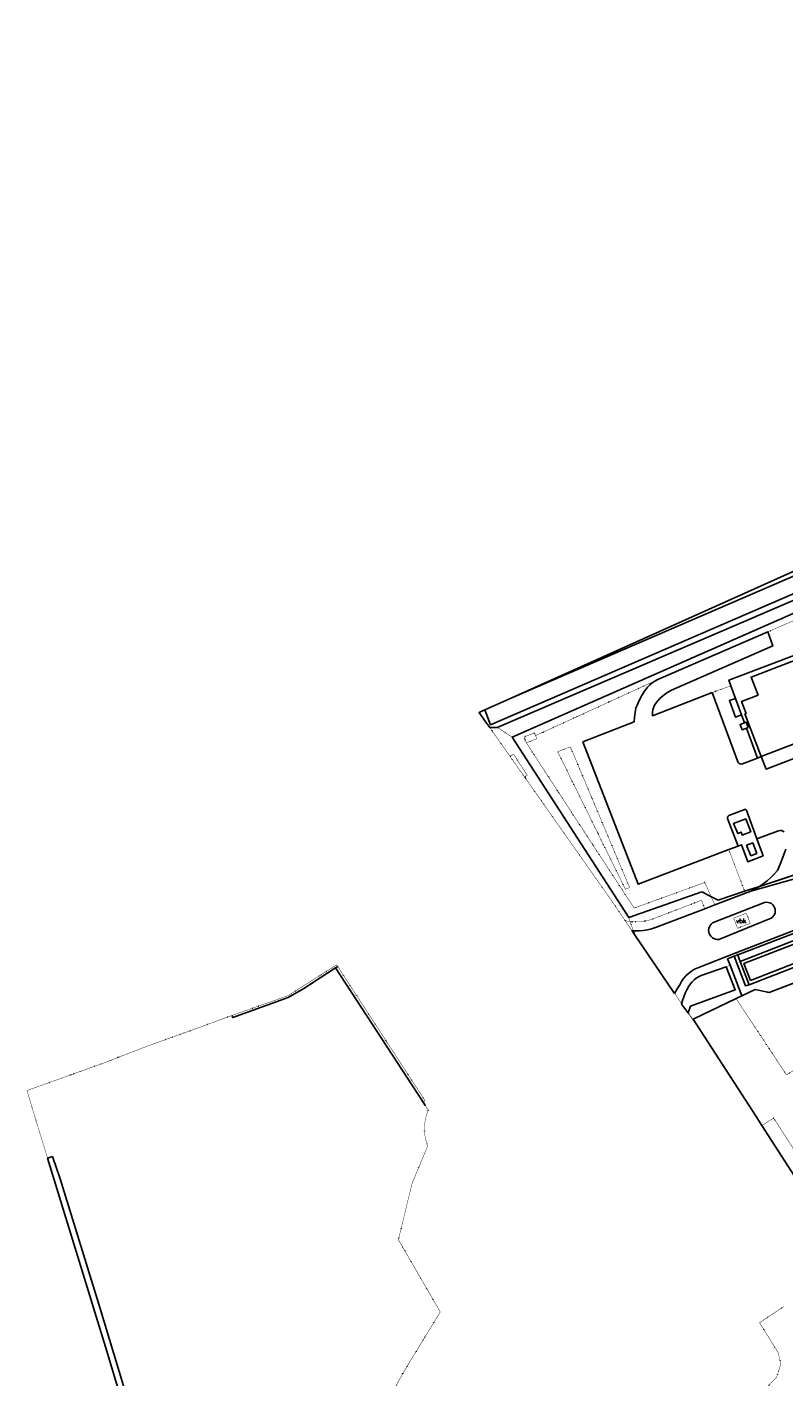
# Model space of a CAD drawing. Header units: millimetres. Extents: x 0 to 1134213, y -536989 to 313336.
# Tile 48 of 86: x 212643 to 379802, y -3625 to 294861. Entities that reach past the tile are written whole.
import ezdxf

# ---------------------------------------------------------------- set-up
doc = ezdxf.new("R2010")
doc.units = ezdxf.units.MM
doc.linetypes.add('DOT', pattern=[6.35, 0, -6.35])
for name, color, linetype in [('ondersteunendwaterdeel_oever_slootkant', 7, 'Continuous'), ('ondersteunendwegdeel_verkeerseiland', 7, 'Continuous'), ('panden', 7, 'Continuous'), ('tekst_ondersteunendwegdeel_onbegroeid', 7, 'Continuous'), ('terreindeelbegroeid', 7, 'DOT'), ('terreindeelonbegroeid', 7, 'DOT'), ('waterdeel', 4, 'Continuous'), ('wegdeel_opstelplaats', 7, 'Continuous'), ('wegdeel_rijbaan', 7, 'Continuous'), ('wegdeel_voetpad', 7, 'Continuous')]:
    doc.layers.add(name, color=color, linetype=linetype)
doc.layers.add('scheiding_hek', color=7, linetype='Continuous', true_color=0x8a193f)
doc.styles.get("Standard").update_dxf_attribs({"font": 'arial.ttf'})

msp = doc.modelspace()

# ---------------------------------------------------------------- linework, layer by layer
at = {"layer": 'ondersteunendwaterdeel_oever_slootkant'}
for points in [[(456693.7, 205948.4, 0), (453424.7, 203695.4, 0), (449693.7, 200245.4, 0), (445911.7, 197053.4, 0), (440557.7, 193854.4, 0), (385125.7, 169357.4, 0), (316633.7, 139993.4, 0), (314944.7, 139987.4, 0), (313909.7, 141457.4, 0), (312605.7, 143310.4, 0), (313067.7, 143518.4, 0), (313883.7, 143885.4, 0), (315150.7, 140586.4, 0), (384604.7, 170613.4, 0), (439999.7, 195089.4, 0), (445436.7, 198312.4, 0), (449182.7, 201483.4, 0), (452906.7, 204691.4, 0), (453646.7, 205063.4, 0)], [(319837.7, 146560.4, 0), (348880.7, 159612.4, 0), (390048.7, 178068.4, 0), (438361.7, 199031.4, 0), (444056.7, 201588.4, 0), (448183.7, 204045.4, 0), (452551.7, 205612.4, 0), (448607.7, 203044.4, 0), (444434.7, 200585.4, 0), (438870.7, 198007.4, 0), (383296.7, 173930.4, 0)], [(372310.7, 83100.4, 0), (370337.7, 88270.4, 0), (424195.7, 109281.4, 0), (427311.7, 109686.4, 0), (428606.7, 107865.4, 0), (428560.7, 106431.4, 0), (426195.7, 104112.4, 0)], [(372582.7, 84071.4, 0), (425785.7, 104835.4, 0), (427384.7, 106313.4, 0), (427719.7, 108461.4, 0), (427381.7, 109057.4, 0), (424400.7, 108371.4, 0), (371150.7, 87821.4, 0)], [(218291.7, 45118.4, 0), (219976.7, 40177.4, 0), (228729.7, 11761.4, 0), (233955.7, -5546.6, 0), (243064.7, -36529.6, 0), (245871.7, -46494.6, 0), (249479.7, -45692.6, 0), (249690.7, -46430.6, 0), (244886.7, -47602.6, 0), (244681.7, -46855.6, 0), (241913.7, -36767.6, 0), (230312.7, 2115.4, 0), (217190.7, 44775.4, 0)]]:
    msp.add_polyline3d(points, close=True, dxfattribs=at)
at = {"layer": 'ondersteunendwegdeel_verkeerseiland'}
msp.add_polyline3d([(365996.7, 93218.4, 0), (365624.7, 93132.4, 0), (365242.7, 93119.4, 0), (364864.7, 93178.4, 0), (364505.7, 93308.4, 0), (364176.7, 93503.4, 0), (363891.7, 93758.4, 0), (363660.7, 94062.4, 0), (363490.7, 94404.4, 0), (363388.7, 94773.4, 0), (363358.7, 95154.4, 0), (363401.7, 95534.4, 0), (363516.7, 95898.4, 0), (363697.7, 96235.4, 0), (363939.7, 96530.4, 0), (364233.7, 96775.4, 0), (364568.7, 96959.4, 0), (375746.7, 101299.4, 0), (376128.7, 101349.4, 0), (376513.7, 101322.4, 0), (376884.7, 101217.4, 0), (377226.7, 101041.4, 0), (377526.7, 100798.4, 0), (377771.7, 100501.4, 0), (377952.7, 100160.4, 0), (378059.7, 99790.4, 0), (378091.7, 99405.4, 0), (378044.7, 99023.4, 0), (377921.7, 98657.4, 0), (377727.7, 98324.4, 0), (377470.7, 98037.4, 0), (377160.7, 97807.4, 0), (376811.7, 97644.4, 0)], close=True, dxfattribs=at)
at = {"layer": 'panden'}
msp.add_polyline3d([(550320.7, 216858.4, 0), (555336.7, 203906.4, 0), (555695.7, 202979.4, 0), (375006.7, 133539.4, 0), (371379.7, 142991.4, 0), (371659.7, 143099.4, 0), (370648.7, 145734.4, 0), (374274.7, 147129.4, 0), (372732.7, 151136.4, 0), (389806.7, 157692.4, 0), (390822.7, 155051.4, 0), (544716.7, 214686.4, 0), (544114.7, 216297.4, 0), (549697.7, 218467.4, 0)], close=True, dxfattribs=at)
at = {"layer": 'scheiding_hek'}
for p, q in [((425311.7, 111026.4), (369780.7, 89717.4)), ((374571.7, 104838.4), (393153.7, 110978.4)), ((371319.7, 103763.4), (374571.7, 104838.4)), ((363876.7, 102640.4), (361889.7, 103677.4)), ((369780.7, 89717.4), (369037.7, 89432.4)), ((280861.7, 86807.4), (281341.7, 87146.4)), ((280861.7, 86807.4), (300219.7, 57173.4)), ((369037.7, 89432.4), (367544.7, 88859.4)), ((367544.7, 88859.4), (368100.7, 87403.4)), ((368100.7, 87403.4), (370686.7, 80624.4)), ((370337.7, 88270.4), (370126.7, 88823.4)), ((372310.7, 83100.4), (370337.7, 88270.4)), ((370686.7, 80624.4), (369444.7, 80031.4)), ((300219.7, 57173.4), (300746.7, 56366.4)), ((373839.7, 53995.4), (375141.7, 51996.4)), ((375141.7, 51996.4), (384496.7, 37456.4))]:
    msp.add_line(p, q, dxfattribs=at)
for points in [[(319890.7, 137876.4, 0), (471949.7, 204783.4, 0), (578969.7, 233249.4, 0), (707015.7, 267206.4, 0), (838108.7, 294861.4, 0)], [(361889.7, 103677.4, 0), (345694.7, 97966.4, 0), (319890.7, 137876.4, 0)], [(370686.7, 80624.4, 0), (373659.7, 82043.4, 0), (376716.7, 81420.4, 0), (425982.7, 100227.4, 0), (429360.7, 104608.4, 0)], [(363876.7, 102640.4, 0), (365443.7, 101822.4, 0), (371319.7, 103763.4, 0)], [(257953.7, 76313.4, 0), (258141.7, 75828.4, 0), (270385.7, 80279.4, 0), (273887.7, 82238.4, 0), (280861.7, 86807.4, 0)], [(369444.7, 80031.4, 0), (359942.7, 75495.4, 0), (373839.7, 53995.4, 0)]]:
    msp.add_polyline3d(points, dxfattribs=at)
at = {"layer": 'terreindeelbegroeid'}
for points in [[(471949.7, 204783.4, 0), (319890.7, 137876.4, 0), (316633.7, 139993.4, 0), (385125.7, 169357.4, 0)], [(399749.7, 171171.4, 0), (376450.7, 161139.4, 0), (352757.7, 150858.4, 0), (352116.7, 150565.4, 0), (325084.7, 138193.4, 0), (324879.7, 138761.4, 0), (322550.7, 137895.4, 0), (323062.7, 136584.4, 0), (332299.7, 122366.4, 0), (346897.7, 100058.4, 0), (362510.7, 105719.4, 0), (363876.7, 102640.4, 0), (361889.7, 103677.4, 0), (345694.7, 97966.4, 0), (327772.7, 125685.4, 0), (319890.7, 137876.4, 0), (399004.7, 172687.4, 0)], [(390381.7, 158984.4, 0), (367835.7, 150473.4, 0), (368295.7, 149211.4, 0), (364123.7, 147689.4, 0), (350981.7, 142586.4, 0), (350941.7, 143031.4, 0), (350957.7, 143477.4, 0), (351029.7, 143918.4, 0), (351156.7, 144346.4, 0), (351336.7, 144754.4, 0), (351566.7, 145137.4, 0), (352049.7, 145777.4, 0), (352586.7, 146372.4, 0), (353171.7, 146920.4, 0), (353801.7, 147416.4, 0), (354472.7, 147855.4, 0), (355177.7, 148236.4, 0), (377552.7, 158016.4, 0), (376450.7, 161139.4, 0), (399749.7, 171171.4, 0)], [(380408.7, 113113.4, 0), (379716.7, 111104.4, 0), (379169.7, 109731.4, 0), (378554.7, 108387.4, 0), (377848.7, 107573.4, 0), (377091.7, 106806.4, 0), (376286.7, 106090.4, 0), (375436.7, 105428.4, 0), (374571.7, 104838.4, 0), (371319.7, 103763.4, 0), (367803.7, 112977.4, 0), (369887.7, 113774.4, 0), (370605.7, 114049.4, 0), (372030.7, 110312.4, 0), (375393.7, 111594.4, 0), (374038.7, 115358.4, 0), (378567.7, 117091.4, 0), (378879.7, 117167.4, 0), (379197.7, 117203.4, 0), (379518.7, 117199.4, 0), (379796.7, 117060.4, 0), (380059.7, 116896.4, 0)], [(233955.7, -5546.6, 0), (228729.7, 11761.4, 0), (219976.7, 40177.4, 0), (218291.7, 45118.4, 0), (217190.7, 44775.4, 0), (214093.7, 54845.4, 0), (212642.7, 59703.4, 0), (213308.7, 59947.4, 0), (213441.7, 59996.4, 0), (229748.7, 65850.4, 0), (239658.7, 69685.4, 0), (248362.7, 72799.4, 0), (257953.7, 76313.4, 0), (258141.7, 75828.4, 0), (270385.7, 80279.4, 0), (273887.7, 82238.4, 0), (280861.7, 86807.4, 0), (300219.7, 57173.4, 0), (301386.7, 55386.4, 0), (301175.7, 54890.4, 0), (300941.7, 54206.4, 0), (300759.7, 53507.4, 0), (300629.7, 52796.4, 0), (300548.7, 52018.4, 0), (300520.7, 51249.4, 0), (300550.7, 50479.4, 0), (300639.7, 49715.4, 0), (300786.7, 48959.4, 0), (300990.7, 48217.4, 0), (301250.7, 47493.4, 0), (297788.7, 39186.4, 0), (294760.7, 26717.4, 0), (304022.7, 10763.4, 0), (295784.7, -2734.6, 0), (293626.7, -6725.6, 0)], [(385310.7, 41927.4, 0), (377721.7, 53623.4, 0), (375141.7, 51996.4, 0), (373839.7, 53995.4, 0), (365956.7, 66191.4, 0), (359942.7, 75495.4, 0), (369444.7, 80031.4, 0), (380578.7, 63167.4, 0)], [(381633.7, -10167.6, 0), (378106.7, -9132.6, 0), (372206.7, -8023.6, 0), (376085.7, -6058.6, 0), (378395.7, -3647.6, 0), (379340.7, -790.6, 0), (378713.7, 1781.4, 0), (374620.7, 8380.4, 0), (379930.7, 11924.4, 0)]]:
    msp.add_polyline3d(points, dxfattribs=at)
for points in [[(367803.7, 112977.4, 0), (371319.7, 103763.4, 0), (365443.7, 101822.4, 0), (363876.7, 102640.4, 0), (362510.7, 105719.4, 0), (346897.7, 100058.4, 0), (332299.7, 122366.4, 0), (323062.7, 136584.4, 0), (325336.7, 137492.4, 0), (325084.7, 138193.4, 0), (352116.7, 150565.4, 0), (351494.7, 150218.4, 0), (350900.7, 149826.4, 0), (350337.7, 149389.4, 0), (349808.7, 148912.4, 0), (349045.7, 147807.4, 0), (348336.7, 146667.4, 0), (347794.7, 145462.4, 0), (347273.7, 144248.4, 0), (347087.7, 143262.4, 0), (346950.7, 142268.4, 0), (346862.7, 141269.4, 0), (335575.7, 136797.4, 0), (347746.7, 105304.4, 0)], [(369314.7, 146417.4, 0), (367951.7, 145920.4, 0), (369287.7, 142257.4, 0), (370649.7, 142754.4, 0), (371279.7, 141027.4, 0), (370324.7, 140659.4, 0), (370773.7, 139493.4, 0), (371707.7, 139852.4, 0), (374130.7, 133202.4, 0), (370814.7, 131927.4, 0), (370579.7, 131883.4, 0), (370342.7, 131910.4, 0), (370123.7, 132004.4, 0), (369941.7, 132158.4, 0), (369811.7, 132359.4, 0), (369746.7, 132588.4, 0), (364123.7, 147689.4, 0), (368295.7, 149211.4, 0)], [(345694.7, 97966.4, 0), (346000.3, 97082.1, 0), (345677.7, 97119.4, 0), (344900.7, 97275.4, 0), (341785.7, 101858.4, 0), (322809.7, 128814.4, 0), (322676.9, 129003.2, 0), (323252.8, 129418.5, 0), (320229.8, 134075.5, 0), (319449.2, 133589.2, 0), (314944.7, 139987.4, 0), (316633.7, 139993.4, 0), (319890.7, 137876.4, 0), (345498.8, 98269.4, 0)], [(344949.7, 104221.4, 0), (329980.7, 134634.4, 0), (332778.7, 135715.4, 0), (345881.7, 104582.4, 0)], [(344949.7, 104221.4, 0), (345881.7, 104582.4, 0), (332778.7, 135715.4, 0), (329980.7, 134634.4, 0)], [(322676.9, 129003.2, 0), (320736.7, 131760.4, 0), (319449.2, 133589.2, 0), (320229.8, 134075.5, 0), (323252.8, 129418.5, 0)], [(428713.7, 109291.4, 0), (427311.7, 109686.4, 0), (424195.7, 109281.4, 0), (370337.7, 88270.4, 0), (370126.7, 88823.4, 0), (369780.7, 89717.4, 0), (369588.7, 90215.4, 0), (426778.7, 112344.4, 0)], [(428713.7, 109291.4, 0), (429360.7, 104608.4, 0), (425982.7, 100227.4, 0), (376716.7, 81420.4, 0), (373659.7, 82043.4, 0), (370686.7, 80624.4, 0), (368100.7, 87403.4, 0), (367544.7, 88859.4, 0), (369037.7, 89432.4, 0), (371543.7, 82867.4, 0), (372310.7, 83100.4, 0), (426195.7, 104112.4, 0), (428560.7, 106431.4, 0), (428606.7, 107865.4, 0), (427311.7, 109686.4, 0)], [(423384.7, 75669.4, 0), (416835.7, 70032.4, 0), (407964.7, 68435.4, 0), (404602.7, 68127.4, 0), (400031.7, 75640.4, 0), (388575.7, 68294.4, 0), (380578.7, 63167.4, 0), (369444.7, 80031.4, 0), (370686.7, 80624.4, 0), (373659.7, 82043.4, 0), (376716.7, 81420.4, 0), (425982.7, 100227.4, 0), (429360.7, 104608.4, 0), (429438.7, 104040.4, 0), (428808.7, 98957.4, 0), (427401.7, 90904.4, 0), (426016.7, 86563.4, 0), (424244.7, 82862.4, 0), (423116.7, 76972.4, 0)], [(372656.7, 103787.4, 0), (371481.7, 103339.4, 0), (371319.7, 103763.4, 0), (374571.7, 104838.4, 0), (373618.7, 104274.4, 0)], [(363876.7, 102640.4, 0), (364712.7, 100754.4, 0), (362493.7, 99906.4, 0), (361780.7, 101775.4, 0), (350930.7, 97631.4, 0), (350083.7, 97360.4, 0), (349217.7, 97163.4, 0), (348336.7, 97039.4, 0), (347449.7, 96990.4, 0), (346560.7, 97017.4, 0), (346000.7, 97082.4, 0), (345694.7, 97966.4, 0), (361889.7, 103677.4, 0)], [(362493.7, 99906.4, 0), (351630.7, 95758.4, 0), (350743.7, 95469.4, 0), (349836.7, 95247.4, 0), (348916.7, 95093.4, 0), (347986.7, 95008.4, 0), (347053.7, 94993.4, 0), (346702.7, 95014.4, 0), (346261.7, 96325.4, 0), (346000.7, 97082.4, 0), (346560.7, 97017.4, 0), (347449.7, 96990.4, 0), (348336.7, 97039.4, 0), (349217.7, 97163.4, 0), (350083.7, 97360.4, 0), (350930.7, 97631.4, 0), (361780.7, 101775.4, 0)], [(371481.7, 103339.4, 0), (364712.7, 100754.4, 0), (363876.7, 102640.4, 0), (365443.7, 101822.4, 0), (371319.7, 103763.4, 0)], [(369754.7, 95595.4, 0), (368886.7, 97831.4, 0), (371683.7, 98917.4, 0), (372551.7, 96681.4, 0)], [(346000.3, 97082.1, 0), (346261.8, 96325.5, 0), (346702.9, 95014.1, 0), (346426.7, 95030.4, 0), (344900.7, 97275.4, 0), (345677.7, 97119.4, 0)], [(356418.7, 82167.4, 0), (356987.7, 83108.4, 0), (357374.7, 83802.4, 0), (357829.7, 84454.4, 0), (358347.7, 85057.4, 0), (358923.7, 85605.4, 0), (359551.7, 86093.4, 0), (360225.7, 86515.4, 0), (360937.7, 86868.4, 0), (369588.7, 90215.4, 0), (369780.7, 89717.4, 0), (369037.7, 89432.4, 0), (367544.7, 88859.4, 0), (368100.7, 87403.4, 0), (367226.7, 87093.4, 0), (361693.7, 85126.4, 0), (361149.7, 84856.4, 0), (360635.7, 84533.4, 0), (360155.7, 84159.4, 0), (359716.7, 83740.4, 0), (359321.7, 83278.4, 0), (358975.7, 82779.4, 0), (358559.7, 82013.4, 0), (358183.7, 81226.4, 0), (357849.7, 80420.4, 0), (357556.7, 79599.4, 0), (357371.7, 78836.4, 0), (357139.7, 79305.4, 0), (356012.7, 80932.4, 0), (355839.7, 81182.4, 0)], [(281341.7, 87146.4, 0), (280861.7, 86807.4, 0), (273887.7, 82238.4, 0), (270385.7, 80279.4, 0), (258141.7, 75828.4, 0), (257953.7, 76313.4, 0), (264060.7, 78468.4, 0), (270413.7, 80710.4, 0), (281112.7, 87498.4, 0)], [(300219.7, 57173.4, 0), (280861.7, 86807.4, 0), (281341.7, 87146.4, 0), (291538.7, 71479.4, 0), (300663.7, 57460.4, 0)], [(359942.7, 75495.4, 0), (358865.7, 76809.4, 0), (358849.7, 76862.4, 0), (358825.7, 76916.4, 0), (359318.7, 78365.4, 0), (369233.7, 81951.4, 0), (367226.7, 87093.4, 0), (368100.7, 87403.4, 0), (370686.7, 80624.4, 0), (369444.7, 80031.4, 0)], [(359942.7, 75495.4, 0), (360115.9, 75227.4, 0), (373839.7, 53995.4, 0), (360857.7, 73798.4, 0), (358836.5, 76849.3, 0), (358865.8, 76809.5, 0)], [(390396.7, 32394.4, 0), (388531.7, 31191.4, 0), (384496.7, 37456.4, 0), (375141.7, 51996.4, 0), (377721.7, 53623.4, 0), (385310.7, 41927.4, 0), (387003.7, 43029.4, 0), (392797.7, 33943.4, 0)]]:
    msp.add_polyline3d(points, close=True, dxfattribs=at)
at = {"layer": 'terreindeelonbegroeid'}
msp.add_polyline3d([(325084.7, 138193.4, 0), (325336.7, 137492.4, 0), (323062.7, 136584.4, 0), (322550.7, 137895.4, 0), (324879.7, 138761.4, 0)], close=True, dxfattribs=at)
at = {"layer": 'waterdeel'}
for points in [[(319837.7, 146560.4, 0), (383296.7, 173930.4, 0), (438870.7, 198007.4, 0), (444434.7, 200585.4, 0), (448607.7, 203044.4, 0), (452551.7, 205612.4, 0), (452841.7, 205737.4, 0), (453401.7, 204992.4, 0), (453646.7, 205063.4, 0), (452906.7, 204691.4, 0), (449182.7, 201483.4, 0), (445436.7, 198312.4, 0), (439999.7, 195089.4, 0), (384604.7, 170613.4, 0), (315150.7, 140586.4, 0), (313883.7, 143885.4, 0)], [(372582.7, 84071.4, 0), (371150.7, 87821.4, 0), (424400.7, 108371.4, 0), (427381.7, 109057.4, 0), (427719.7, 108461.4, 0), (427384.7, 106313.4, 0), (425785.7, 104835.4, 0)], [(357371.7, 78836.4, 0), (357556.7, 79599.4, 0), (357849.7, 80420.4, 0), (358183.7, 81226.4, 0), (358559.7, 82013.4, 0), (358975.7, 82779.4, 0), (359321.7, 83278.4, 0), (359716.7, 83740.4, 0), (360155.7, 84159.4, 0), (360635.7, 84533.4, 0), (361149.7, 84856.4, 0), (361693.7, 85126.4, 0), (367226.7, 87093.4, 0), (369233.7, 81951.4, 0), (359318.7, 78365.4, 0), (358825.7, 76916.4, 0), (358849.7, 76862.4, 0), (358865.7, 76809.4, 0), (358836.7, 76849.4, 0), (358537.7, 77254.4, 0), (358475.7, 77338.4, 0), (358388.7, 77456.4, 0), (357808.7, 78244.4, 0)]]:
    msp.add_polyline3d(points, close=True, dxfattribs=at)
at = {"layer": 'wegdeel_opstelplaats'}
for points in [[(375006.7, 133539.4, 0), (555695.7, 202979.4, 0), (556771.7, 200179.4, 0), (376082.7, 130739.4, 0)], [(371707.7, 139852.4, 0), (370773.7, 139493.4, 0), (370324.7, 140659.4, 0), (371279.7, 141027.4, 0), (371630.7, 141162.4, 0), (372079.7, 139996.4, 0)]]:
    msp.add_polyline3d(points, close=True, dxfattribs=at)
at = {"layer": 'wegdeel_rijbaan'}
for points in [[(380059.7, 116896.4, 0), (379796.7, 117060.4, 0), (379518.7, 117199.4, 0), (379197.7, 117203.4, 0), (378879.7, 117167.4, 0), (378567.7, 117091.4, 0), (374038.7, 115358.4, 0), (371811.7, 121499.4, 0), (371743.7, 121644.4, 0), (371628.7, 121757.4, 0), (371482.7, 121822.4, 0), (371322.7, 121834.4, 0), (371168.7, 121789.4, 0), (367844.7, 120521.4, 0), (367692.7, 120407.4, 0), (367586.7, 120249.4, 0), (367539.7, 120065.4, 0), (367555.7, 119876.4, 0), (369887.7, 113774.4, 0), (367803.7, 112977.4, 0), (347746.7, 105304.4, 0), (335575.7, 136797.4, 0), (346862.7, 141269.4, 0), (346950.7, 142268.4, 0), (347087.7, 143262.4, 0), (347273.7, 144248.4, 0), (347794.7, 145462.4, 0), (348336.7, 146667.4, 0), (349045.7, 147807.4, 0), (349808.7, 148912.4, 0), (350337.7, 149389.4, 0), (350900.7, 149826.4, 0), (351494.7, 150218.4, 0), (352116.7, 150565.4, 0), (352757.7, 150858.4, 0), (376450.7, 161139.4, 0), (377552.7, 158016.4, 0), (355177.7, 148236.4, 0), (354472.7, 147855.4, 0), (353801.7, 147416.4, 0), (353171.7, 146920.4, 0), (352586.7, 146372.4, 0), (352049.7, 145777.4, 0), (351566.7, 145137.4, 0), (351336.7, 144754.4, 0), (351156.7, 144346.4, 0), (351029.7, 143918.4, 0), (350957.7, 143477.4, 0), (350941.7, 143031.4, 0), (350981.7, 142586.4, 0), (364123.7, 147689.4, 0), (369746.7, 132588.4, 0), (369811.7, 132359.4, 0), (369941.7, 132158.4, 0), (370123.7, 132004.4, 0), (370342.7, 131910.4, 0), (370579.7, 131883.4, 0), (370814.7, 131927.4, 0), (374130.7, 133202.4, 0), (375006.7, 133539.4, 0), (376082.7, 130739.4, 0), (556771.7, 200179.4, 0)], [(426778.7, 112344.4, 0), (369588.7, 90215.4, 0), (360937.7, 86868.4, 0), (360225.7, 86515.4, 0), (359551.7, 86093.4, 0), (358923.7, 85605.4, 0), (358347.7, 85057.4, 0), (357829.7, 84454.4, 0), (357374.7, 83802.4, 0), (356987.7, 83108.4, 0), (356418.7, 82167.4, 0), (355839.7, 81182.4, 0), (346962.7, 94241.4, 0), (346702.7, 95014.4, 0), (347053.7, 94993.4, 0), (347986.7, 95008.4, 0), (348916.7, 95093.4, 0), (349836.7, 95247.4, 0), (350743.7, 95469.4, 0), (351630.7, 95758.4, 0), (362493.7, 99906.4, 0), (364712.7, 100754.4, 0), (371481.7, 103339.4, 0), (372656.7, 103787.4, 0), (395977.7, 110377.4, 0)], [(393153.7, 110978.4, 0), (374571.7, 104838.4, 0), (375436.7, 105428.4, 0), (376286.7, 106090.4, 0), (377091.7, 106806.4, 0), (377848.7, 107573.4, 0), (378554.7, 108387.4, 0), (379169.7, 109731.4, 0), (379716.7, 111104.4, 0), (380408.7, 113113.4, 0)]]:
    msp.add_polyline3d(points, dxfattribs=at)
for points in [[(395977.7, 110377.4, 0), (372656.7, 103787.4, 0), (373618.7, 104274.4, 0), (374571.7, 104838.4, 0), (393153.7, 110978.4, 0), (393470.7, 110782.4, 0), (393941.7, 110569.4, 0), (394436.7, 110420.4, 0), (394946.7, 110338.4, 0), (395463.7, 110324.4, 0)], [(363388.7, 94773.4, 0), (363490.7, 94404.4, 0), (363660.7, 94062.4, 0), (363891.7, 93758.4, 0), (364176.7, 93503.4, 0), (364505.7, 93308.4, 0), (364864.7, 93178.4, 0), (365242.7, 93119.4, 0), (365624.7, 93132.4, 0), (365996.7, 93218.4, 0), (376811.7, 97644.4, 0), (377160.7, 97807.4, 0), (377470.7, 98037.4, 0), (377727.7, 98324.4, 0), (377921.7, 98657.4, 0), (378044.7, 99023.4, 0), (378091.7, 99405.4, 0), (378059.7, 99790.4, 0), (377952.7, 100160.4, 0), (377771.7, 100501.4, 0), (377526.7, 100798.4, 0), (377226.7, 101041.4, 0), (376884.7, 101217.4, 0), (376513.7, 101322.4, 0), (376128.7, 101349.4, 0), (375746.7, 101299.4, 0), (364568.7, 96959.4, 0), (364233.7, 96775.4, 0), (363939.7, 96530.4, 0), (363697.7, 96235.4, 0), (363516.7, 95898.4, 0), (363401.7, 95534.4, 0), (363358.7, 95154.4, 0)], [(346702.9, 95014.1, 0), (346962.8, 94241.5, 0), (346426.7, 95030.4, 0)]]:
    msp.add_polyline3d(points, close=True, dxfattribs=at)
at = {"layer": 'wegdeel_voetpad'}
msp.add_polyline3d([(389806.7, 157692.4, 0), (372732.7, 151136.4, 0), (374274.7, 147129.4, 0), (370648.7, 145734.4, 0), (371659.7, 143099.4, 0), (371379.7, 142991.4, 0), (375006.7, 133539.4, 0), (374130.7, 133202.4, 0), (371707.7, 139852.4, 0), (372079.7, 139996.4, 0), (371630.7, 141162.4, 0), (371279.7, 141027.4, 0), (370649.7, 142754.4, 0), (369314.7, 146417.4, 0), (368295.7, 149211.4, 0), (367835.7, 150473.4, 0), (390381.7, 158984.4, 0)], dxfattribs=at)
for points in [[(370649.7, 142754.4, 0), (369287.7, 142257.4, 0), (367951.7, 145920.4, 0), (369314.7, 146417.4, 0)], [(374038.7, 115358.4, 0), (375393.7, 111594.4, 0), (372030.7, 110312.4, 0), (370605.7, 114049.4, 0), (369887.7, 113774.4, 0), (367555.7, 119876.4, 0), (367539.7, 120065.4, 0), (367586.7, 120249.4, 0), (367692.7, 120407.4, 0), (367844.7, 120521.4, 0), (371168.7, 121789.4, 0), (371322.7, 121834.4, 0), (371482.7, 121822.4, 0), (371628.7, 121757.4, 0), (371743.7, 121644.4, 0), (371811.7, 121499.4, 0)], [(371591.7, 119810.4, 0), (368880.7, 118776.4, 0), (369805.7, 116555.4, 0), (370543.7, 116854.4, 0), (370783.7, 116178.4, 0), (372671.7, 116937.4, 0)], [(371591.7, 119810.4, 0), (372671.7, 116937.4, 0), (370783.7, 116178.4, 0), (370543.7, 116854.4, 0), (369805.7, 116555.4, 0), (368880.7, 118776.4, 0)], [(372654.7, 111620.4, 0), (374009.7, 112137.4, 0), (373119.7, 114472.4, 0), (371764.7, 113956.4, 0)], [(372654.7, 111620.4, 0), (371764.7, 113956.4, 0), (373119.7, 114472.4, 0), (374009.7, 112137.4, 0)], [(370337.7, 88270.4, 0), (372310.7, 83100.4, 0), (371543.7, 82867.4, 0), (369037.7, 89432.4, 0), (369780.7, 89717.4, 0), (370126.7, 88823.4, 0)]]:
    msp.add_polyline3d(points, close=True, dxfattribs=at)

# ---------------------------------------------------------------- texts
at = {"layer": 'tekst_ondersteunendwegdeel_onbegroeid', "linetype": 'Continuous', "insert": (370543.5, 97234.4), "char_height": 1000, "width": 3000, "attachment_point": 5}
msp.add_mtext('{\\fRomanS|b0|i0;vbk}', dxfattribs=at)

doc.saveas('drawing.dxf')
